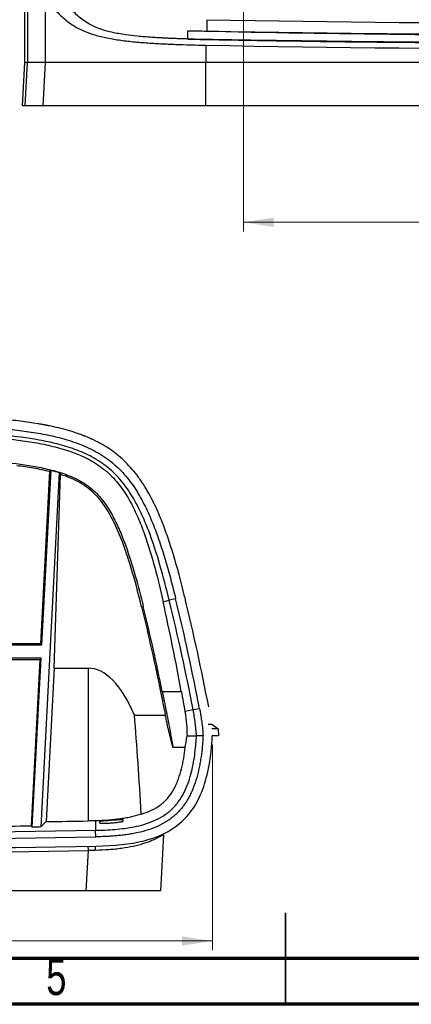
# Model space of a CAD drawing. Header units: inches. Extents: x 0.6 to 16.3, y 0.2 to 11.5.
# Tile 8 of 24: x 7.3 to 9, y 0.2 to 4.4. Entities that reach past the tile are written whole.
import ezdxf

# ---------------------------------------------------------------- set-up
doc = ezdxf.new("R2010")
doc.units = ezdxf.units.IN
doc.header["$MEASUREMENT"] = 0
doc.styles.add('SLDTEXTSTYLE0', font='TXT', dxfattribs={"width": 0.75})
doc.dimstyles.new('SLDDIMSTYLE0', dxfattribs={"dimtxt": 0.137795, "dimasz": 0.13, "dimexe": 0, "dimexo": 0.0625, "dimgap": 0.034449, "dimtad": 1, "dimlfac": 1.5, "dimrnd": 1e-09, "dimzin": 12, "dimdsep": 46, "dimtxsty": 'SLDTEXTSTYLE0', "dimsah": 1, "dimcen": 0.09, "dimadec": 0, "dimazin": 3, "dimtfac": 1, "dimtofl": 0, "dimtmove": 0, "dimatfit": 3, "dimfxl": 1, "dimfrac": 2, "dimtolj": 1, "dimtzin": 12, "dimarcsym": 0})
doc.dimstyles.new('SLDDIMSTYLE2', dxfattribs={"dimtxt": 0.137795, "dimasz": 0.13, "dimexe": 0, "dimexo": 0.0625, "dimgap": 0.034449, "dimtad": 1, "dimlfac": 2, "dimrnd": 1e-09, "dimzin": 12, "dimdsep": 46, "dimtxsty": 'SLDTEXTSTYLE0', "dimsah": 1, "dimcen": 0.09, "dimadec": 0, "dimazin": 3, "dimtfac": 1, "dimtofl": 0, "dimtmove": 0, "dimatfit": 3, "dimfxl": 1, "dimfrac": 2, "dimtolj": 1, "dimtzin": 12, "dimarcsym": 0})

# ---------------------------------------------------------------- blocks, each defined once
blk = doc.blocks.new('_D_2')
at = {"color": 7, "linetype": 'Continuous', "lineweight": 18}
for p, q in [((1.5873, 1.3125), (1.5873, 0.4297)), ((8.1499, 1.3125), (8.1499, 0.4297)), ((1.5873, 0.4691), (8.1499, 0.4691))]:
    blk.add_line(p, q, dxfattribs=at)
for points in [[(1.5873, 0.4691), (1.7173, 0.4491), (1.7173, 0.4891)], [(8.1499, 0.4691), (8.0199, 0.4891), (8.0199, 0.4491)]]:
    blk.add_solid(points, dxfattribs=at)
at = {"color": 7, "linetype": 'Continuous', "lineweight": 18, "insert": (4.5136, 0.6467), "char_height": 0.1378, "attachment_point": 1, "rotation": 360, "style": 'SLDTEXTSTYLE0'}
blk.add_mtext('247.65', dxfattribs=at)
blk = doc.blocks.new('_D_8')
at = {"color": 7, "linetype": 'Continuous', "lineweight": 18}
for p, q in [((8.2838, 4.9578), (8.2838, 3.5202)), ((11.2838, 4.9578), (11.2838, 3.5202)), ((8.2838, 3.5596), (11.2838, 3.5596))]:
    blk.add_line(p, q, dxfattribs=at)
for points in [[(8.2838, 3.5596), (8.4138, 3.5396), (8.4138, 3.5796)], [(11.2838, 3.5596), (11.1538, 3.5796), (11.1538, 3.5396)]]:
    blk.add_solid(points, dxfattribs=at)
at = {"color": 7, "linetype": 'Continuous', "lineweight": 18, "insert": (9.5758, 3.7372), "char_height": 0.1378, "attachment_point": 1, "style": 'SLDTEXTSTYLE0'}
blk.add_mtext('152.4', dxfattribs=at)

msp = doc.modelspace()

# ---------------------------------------------------------------- linework, layer by layer
at = {"color": 7, "linetype": 'Continuous', "lineweight": 25}
for p, q in [((7.3428, 4.2472), (7.3428, 4.8007)), ((7.3543, 4.6653), (7.3543, 4.2472)), ((7.4318, 4.2472), (7.4318, 4.5293)), ((8.1255, 4.4308), (8.1255, 4.3819)), ((8.044, 4.3483), (8.044, 4.3834)), ((8.0439, 4.347), (8.044, 4.3476)), ((8.0439, 4.347), (8.044, 4.347)), ((8.044, 4.3476), (8.044, 4.3483)), ((8.044, 4.347), (8.044, 4.3476)), ((8.122, 4.3211), (8.122, 4.2472)), ((7.333, 4.0597), (7.3428, 4.2472)), ((7.3446, 4.0597), (7.3543, 4.2472)), ((7.4318, 4.2472), (7.3543, 4.2472)), ((7.4222, 4.0597), (7.4318, 4.2472)), ((8.1215, 4.0597), (8.122, 4.2472)), ((11.4456, 4.2472), (8.122, 4.2472)), ((7.4222, 4.0597), (7.3446, 4.0597)), ((11.4461, 4.0597), (8.1215, 4.0597)), ((7.4498, 2.4888), (7.411, 1.7475)), ((7.4913, 2.4832), (7.4114, 0.9593)), ((7.4163, 1.7419), (7.4557, 2.4931)), ((7.4498, 2.4888), (7.4557, 2.4931)), ((7.4695, 1.6421), (7.4972, 2.4748)), ((7.9381, 1.9279), (7.9646, 1.9343)), ((7.992, 1.941), (7.9646, 1.9343)), ((7.2243, 1.7419), (7.4163, 1.7419)), ((7.411, 1.7475), (7.2296, 1.7475)), ((7.4163, 1.7419), (7.411, 1.7475)), ((7.4134, 1.6857), (7.2243, 1.6857)), ((7.2296, 1.6802), (7.4075, 1.6802)), ((7.4075, 1.6802), (7.3699, 0.9642)), ((7.3753, 0.9587), (7.4134, 1.6857)), ((7.4075, 1.6802), (7.4134, 1.6857)), ((7.4695, 1.6421), (7.4355, 0.9825)), ((7.4695, 1.6421), (7.6154, 1.6421)), ((7.6154, 1.6421), (7.6154, 0.9853)), ((7.9345, 1.5415), (7.9272, 1.5399)), ((7.9345, 1.5415), (8.0165, 1.5415)), ((7.8147, 1.4402), (7.9474, 1.4402)), ((8.0674, 1.4626), (8.0315, 1.4556)), ((8.095, 1.4679), (8.0674, 1.4626)), ((8.1474, 1.4019), (8.1752, 1.3819)), ((8.1752, 1.3819), (8.1767, 1.3519)), ((8.0328, 1.3005), (7.9806, 1.3005)), ((7.6643, 0.9825), (7.664, 0.9772)), ((7.7663, 0.9847), (7.766, 0.99)), ((7.3699, 0.9642), (7.3753, 0.9587)), ((7.648, 0.917), (7.6475, 0.9451)), ((7.9396, 0.9263), (7.927, 0.6852)), ((7.6074, 0.6852), (7.6165, 0.858)), ((7.6074, 0.6852), (2.1566, 0.6852)), ((7.927, 0.6852), (7.6074, 0.6852))]:
    msp.add_line(p, q, dxfattribs=at)
at = {"color": 8, "linetype": 'Continuous', "lineweight": 25}
msp.add_line((7.6165, 0.858), (7.6162, 0.8765), dxfattribs=at)
at = {"color": 7, "linetype": 'Continuous', "lineweight": 35}
for p, q in [((8.4646, 0.1969), (8.4646, 0.5906)), ((8.4646, 0.3937), (8.4646, 0.1969))]:
    msp.add_line(p, q, dxfattribs=at)
at = {"color": 7, "linetype": 'Continuous', "lineweight": 70}
for p, q in [((16.1417, 0.3937), (0.7874, 0.3937)), ((16.3386, 0.1969), (0.5906, 0.1969))]:
    msp.add_line(p, q, dxfattribs=at)
at = {"color": 7, "linetype": 'Continuous', "lineweight": 25, "flags": 128}
for points in [[(7.8457, 1.9053), (7.8478, 1.9059), (7.8529, 1.9072)], [(8.041, 1.3517), (8.0525, 1.3517), (8.07, 1.3517), (8.0816, 1.3517), (8.0816, 1.3517)], [(8.1098, 1.3518), (8.0957, 1.3517), (8.0816, 1.3517)], [(7.4114, 0.9593), (7.4235, 0.9709), (7.4355, 0.9825)], [(7.6469, 0.9859), (7.6471, 0.9719), (7.6475, 0.9451)], [(7.4114, 0.9593), (7.4069, 0.9592), (7.4024, 0.9591), (7.3979, 0.9591), (7.3933, 0.959), (7.3888, 0.9589), (7.3843, 0.9589), (7.3798, 0.9588), (7.3753, 0.9587)]]:
    msp.add_lwpolyline(points, dxfattribs=at)
at = {"color": 7, "linetype": 'Continuous', "lineweight": 25}
for centre, radius, start, end in [((-1.9655, -0.476), 10.2866, 10.93595, 13.6436), ((-1.9655, -0.476), 10.1035, 11.51875, 13.6436), ((-1.9655, -0.476), 10.2185, 10.93595, 13.6436), ((-1.9655, -0.476), 10.2466, 10.93595, 13.6436), ((4.882, 167.5505), 166.6283, 269.049024, 270.950976), ((4.882, 167.5505), 166.6048, 270.793223, 270.855636), ((4.882, 167.5505), 166.6565, 269.049024, 270.950976), ((4.882, 167.5505), 166.6964, 269.049024, 270.950976), ((4.882, 167.5522), 166.7167, 269.060196, 270.939804)]:
    msp.add_arc(centre, radius, start, end, dxfattribs=at)
at = {"color": 8, "linetype": 'Continuous', "lineweight": 25}
msp.add_arc((7.93, 0.863), 0.2841, 177.1741, 180.8648, dxfattribs=at)
at = {"color": 7, "linetype": 'Continuous', "lineweight": 25}
for centre, major_axis, ratio, start_param, end_param in [((9.7838, 16.1484), (32.2367, 0), 0.36397, 4.660924, 4.763854), ((9.7838, 16.0633), (32.3042, 0), 0.36397, 4.660924, 4.763854), ((-1.9655, -0.2824), (0, 10.149), 0.999818, 4.893088, 4.931935), ((7.6154, 0.7962), (0, 0.8459), 0.363551, 5.577777, 6.283185), ((7.6154, -0.7679), (0, 3.207), 0.08573, 5.301908, 5.471868), ((4.882, 167.703), (0, 166.7401), 1, 3.156907, 3.157986)]:
    msp.add_ellipse(centre, major_axis=major_axis, ratio=ratio, start_param=start_param, end_param=end_param, dxfattribs=at)
for points, knots in [([(8.044, 4.3476), (8.0373, 4.3478), (8.024, 4.3482), (8.0046, 4.3489), (7.9861, 4.3496), (7.9683, 4.3503), (7.9513, 4.3511), (7.935, 4.3519), (7.9194, 4.3528), (7.9044, 4.3537), (7.8735, 4.3557), (7.8303, 4.3592), (7.7719, 4.3661), (7.7205, 4.375), (7.6741, 4.3876), (7.637, 4.4025), (7.6068, 4.4195), (7.5816, 4.4379), (7.5607, 4.4565), (7.5421, 4.4761), (7.5291, 4.4916), (7.5197, 4.5036), (7.5138, 4.5116), (7.508, 4.5196), (7.5025, 4.5274), (7.4991, 4.5326), (7.4974, 4.5351)], [0, 0, 0, 0, 0.023554, 0.046082, 0.067648, 0.088309, 0.108118, 0.127125, 0.145377, 0.162917, 0.179786, 0.254607, 0.316729, 0.393175, 0.45337, 0.520925, 0.58995, 0.654839, 0.726752, 0.792059, 0.863326, 0.890232, 0.917968, 0.946529, 0.973968, 1, 1, 1, 1]), ([(7.4318, 4.5293), (7.4414, 4.5149), (7.4517, 4.5006), (7.4746, 4.4721), (7.4872, 4.458), (7.5094, 4.4373), (7.5173, 4.4304), (7.5347, 4.417), (7.5442, 4.4104), (7.5762, 4.391), (7.6014, 4.3791), (7.6408, 4.3663), (7.649, 4.3639), (7.6661, 4.3593), (7.6749, 4.3572), (7.6931, 4.3531), (7.7025, 4.3512), (7.7215, 4.3477), (7.7312, 4.3461), (7.7607, 4.3416), (7.781, 4.3391), (7.812, 4.3359), (7.8225, 4.3349), (7.8434, 4.333), (7.854, 4.3322), (7.8856, 4.3299), (7.9069, 4.3286), (7.9497, 4.3263), (7.9711, 4.3254), (8.0357, 4.323), (8.0788, 4.3219), (8.122, 4.3211)], [0, 0, 0, 0, 0.125, 0.125, 0.25, 0.25, 0.3125, 0.3125, 0.375, 0.375, 0.5, 0.5, 0.53125, 0.53125, 0.5625, 0.5625, 0.59375, 0.59375, 0.625, 0.625, 0.6875, 0.6875, 0.71875, 0.71875, 0.75, 0.75, 0.8125, 0.8125, 0.875, 0.875, 1, 1, 1, 1]), ([(8.0439, 4.347), (8.1163, 4.3456), (8.1888, 4.3443), (8.3336, 4.3418), (8.4061, 4.3406), (8.6235, 4.3374), (8.7685, 4.3356), (9.2035, 4.3313), (9.4937, 4.3299), (9.7838, 4.3299)], [0, 0, 0, 0, 0.125, 0.125, 0.25, 0.25, 0.5, 0.5, 1, 1, 1, 1]), ([(9.7838, 4.3308), (9.4938, 4.3308), (9.2039, 4.3321), (8.7689, 4.3362), (8.6239, 4.3379), (8.4065, 4.3409), (8.334, 4.342), (8.189, 4.3444), (8.1165, 4.3457), (8.044, 4.347)], [0, 0, 0, 0, 0.5, 0.5, 0.75, 0.75, 0.875, 0.875, 1, 1, 1, 1]), ([(8.122, 4.2472), (8.0716, 4.2472), (8.0256, 4.2472), (7.9631, 4.2472), (7.9434, 4.2472), (7.9154, 4.2472), (7.9064, 4.2472), (7.8932, 4.2472), (7.8889, 4.2472), (7.8825, 4.2472), (7.8804, 4.2472), (7.8773, 4.2472), (7.8763, 4.2472), (7.8747, 4.2472), (7.8742, 4.2472), (7.8734, 4.2472), (7.8732, 4.2472), (7.8726, 4.2472), (7.8724, 4.2472), (7.8718, 4.2472), (7.8714, 4.2472), (7.8707, 4.2472), (7.8703, 4.2472), (7.8693, 4.2472), (7.8685, 4.2472), (7.8664, 4.2472), (7.865, 4.2472), (7.8607, 4.2472), (7.8579, 4.2472), (7.8495, 4.2472), (7.844, 4.2472), (7.8277, 4.2472), (7.8173, 4.2472), (7.797, 4.2472), (7.7872, 4.2472), (7.7731, 4.2472), (7.7685, 4.2472), (7.7617, 4.2472), (7.7595, 4.2472), (7.7562, 4.2472), (7.7551, 4.2472), (7.7534, 4.2472), (7.7529, 4.2472), (7.7518, 4.2472), (7.7513, 4.2472), (7.7501, 4.2472), (7.7494, 4.2472), (7.7481, 4.2472), (7.7474, 4.2472), (7.7455, 4.2472), (7.7442, 4.2472), (7.7403, 4.2472), (7.7378, 4.2472), (7.7302, 4.2472), (7.7253, 4.2472), (7.7106, 4.2472), (7.7012, 4.2472), (7.6741, 4.2472), (7.6573, 4.2472), (7.6267, 4.2472), (7.6122, 4.2472), (7.5917, 4.2472), (7.5851, 4.2472), (7.5755, 4.2472), (7.5724, 4.2472), (7.5677, 4.2472), (7.5662, 4.2472), (7.5639, 4.2472), (7.5631, 4.2472), (7.562, 4.2472), (7.5616, 4.2472), (7.5609, 4.2472), (7.5605, 4.2472), (7.5598, 4.2472), (7.5595, 4.2472), (7.5589, 4.2472), (7.5586, 4.2472), (7.5577, 4.2472), (7.5571, 4.2472), (7.5552, 4.2472), (7.554, 4.2472), (7.5504, 4.2472), (7.5479, 4.2472), (7.5408, 4.2472), (7.536, 4.2472), (7.5268, 4.2472), (7.5222, 4.2472), (7.5155, 4.2472), (7.5133, 4.2472), (7.51, 4.2472), (7.5089, 4.2472), (7.5072, 4.2472), (7.5067, 4.2472), (7.5059, 4.2472), (7.5056, 4.2472), (7.5052, 4.2472), (7.5051, 4.2472), (7.5048, 4.2472), (7.5046, 4.2472), (7.5044, 4.2472), (7.5043, 4.2472), (7.5041, 4.2472), (7.504, 4.2472), (7.5038, 4.2472), (7.5036, 4.2472), (7.503, 4.2472), (7.5026, 4.2472), (7.5014, 4.2472), (7.5007, 4.2472), (7.4984, 4.2472), (7.4968, 4.2472), (7.4922, 4.2472), (7.4891, 4.2472), (7.48, 4.2472), (7.4739, 4.2472), (7.4557, 4.2472), (7.4437, 4.2472), (7.4318, 4.2472)], [0, 0, 0, 0, 0.125, 0.125, 0.1875, 0.1875, 0.21875, 0.21875, 0.234375, 0.234375, 0.242188, 0.242188, 0.246094, 0.246094, 0.248047, 0.248047, 0.249023, 0.249023, 0.25, 0.25, 0.250977, 0.250977, 0.251953, 0.251953, 0.253906, 0.253906, 0.257812, 0.257812, 0.265625, 0.265625, 0.28125, 0.28125, 0.3125, 0.3125, 0.34375, 0.34375, 0.359375, 0.359375, 0.367188, 0.367188, 0.371094, 0.371094, 0.373047, 0.373047, 0.375, 0.375, 0.376953, 0.376953, 0.378906, 0.378906, 0.382812, 0.382812, 0.390625, 0.390625, 0.40625, 0.40625, 0.4375, 0.4375, 0.5, 0.5, 0.5625, 0.5625, 0.59375, 0.59375, 0.609375, 0.609375, 0.617188, 0.617188, 0.621094, 0.621094, 0.623047, 0.623047, 0.625, 0.625, 0.626953, 0.626953, 0.628906, 0.628906, 0.632812, 0.632812, 0.640625, 0.640625, 0.65625, 0.65625, 0.6875, 0.6875, 0.71875, 0.71875, 0.734375, 0.734375, 0.742188, 0.742188, 0.746094, 0.746094, 0.748047, 0.748047, 0.749023, 0.749023, 0.75, 0.75, 0.750977, 0.750977, 0.751953, 0.751953, 0.753906, 0.753906, 0.757812, 0.757812, 0.765625, 0.765625, 0.78125, 0.78125, 0.8125, 0.8125, 0.875, 0.875, 1, 1, 1, 1]), ([(7.3446, 4.0597), (7.3384, 4.0597), (7.3345, 4.0597), (7.333, 4.0597), (7.333, 4.0597), (7.333, 4.0597), (7.333, 4.0597)], [0.4986548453, 0.4986548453, 0.4986548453, 0.4986548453, 0.4989833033, 0.4989833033, 0.4989833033, 0.4989852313, 0.4989852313, 0.4989852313, 0.4989852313]), ([(8.1215, 4.0597), (8.071, 4.0597), (8.0247, 4.0597), (7.9619, 4.0597), (7.9421, 4.0597), (7.9139, 4.0597), (7.9048, 4.0597), (7.8916, 4.0597), (7.8872, 4.0597), (7.8808, 4.0597), (7.8786, 4.0597), (7.8755, 4.0597), (7.8744, 4.0597), (7.8729, 4.0597), (7.8723, 4.0597), (7.8716, 4.0597), (7.8713, 4.0597), (7.8708, 4.0597), (7.8706, 4.0597), (7.8699, 4.0597), (7.8695, 4.0597), (7.8688, 4.0597), (7.8684, 4.0597), (7.8674, 4.0597), (7.8666, 4.0597), (7.8645, 4.0597), (7.863, 4.0597), (7.8587, 4.0597), (7.8559, 4.0597), (7.8474, 4.0597), (7.8418, 4.0597), (7.8254, 4.0597), (7.8148, 4.0597), (7.7942, 4.0597), (7.7843, 4.0597), (7.77, 4.0597), (7.7653, 4.0597), (7.7584, 4.0597), (7.7561, 4.0597), (7.7527, 4.0597), (7.7516, 4.0597), (7.7499, 4.0597), (7.7493, 4.0597), (7.7482, 4.0597), (7.7477, 4.0597), (7.7465, 4.0597), (7.7458, 4.0597), (7.7444, 4.0597), (7.7438, 4.0597), (7.7418, 4.0597), (7.7405, 4.0597), (7.7365, 4.0597), (7.7339, 4.0597), (7.7262, 4.0597), (7.7211, 4.0597), (7.7062, 4.0597), (7.6965, 4.0597), (7.6687, 4.0597), (7.6515, 4.0597), (7.62, 4.0597), (7.6051, 4.0597), (7.5841, 4.0597), (7.5773, 4.0597), (7.5675, 4.0597), (7.5643, 4.0597), (7.5595, 4.0597), (7.558, 4.0597), (7.5557, 4.0597), (7.5549, 4.0597), (7.5537, 4.0597), (7.5533, 4.0597), (7.5526, 4.0597), (7.5522, 4.0597), (7.5515, 4.0597), (7.5512, 4.0597), (7.5506, 4.0597), (7.5502, 4.0597), (7.5493, 4.0597), (7.5487, 4.0597), (7.5468, 4.0597), (7.5456, 4.0597), (7.5418, 4.0597), (7.5394, 4.0597), (7.5321, 4.0597), (7.5273, 4.0597), (7.5179, 4.0597), (7.5133, 4.0597), (7.5065, 4.0597), (7.5042, 4.0597), (7.5009, 4.0597), (7.4998, 4.0597), (7.4981, 4.0597), (7.4976, 4.0597), (7.4968, 4.0597), (7.4965, 4.0597), (7.4961, 4.0597), (7.4959, 4.0597), (7.4957, 4.0597), (7.4955, 4.0597), (7.4953, 4.0597), (7.4952, 4.0597), (7.495, 4.0597), (7.4949, 4.0597), (7.4946, 4.0597), (7.4944, 4.0597), (7.4938, 4.0597), (7.4934, 4.0597), (7.4923, 4.0597), (7.4915, 4.0597), (7.4892, 4.0597), (7.4876, 4.0597), (7.483, 4.0597), (7.4799, 4.0597), (7.4706, 4.0597), (7.4645, 4.0597), (7.4462, 4.0597), (7.4342, 4.0597), (7.4222, 4.0597)], [0, 0, 0, 0, 0.125, 0.125, 0.1875, 0.1875, 0.21875, 0.21875, 0.234375, 0.234375, 0.242188, 0.242188, 0.246094, 0.246094, 0.248047, 0.248047, 0.249023, 0.249023, 0.25, 0.25, 0.250977, 0.250977, 0.251953, 0.251953, 0.253906, 0.253906, 0.257812, 0.257812, 0.265625, 0.265625, 0.28125, 0.28125, 0.3125, 0.3125, 0.34375, 0.34375, 0.359375, 0.359375, 0.367188, 0.367188, 0.371094, 0.371094, 0.373047, 0.373047, 0.375, 0.375, 0.376953, 0.376953, 0.378906, 0.378906, 0.382812, 0.382812, 0.390625, 0.390625, 0.40625, 0.40625, 0.4375, 0.4375, 0.5, 0.5, 0.5625, 0.5625, 0.59375, 0.59375, 0.609375, 0.609375, 0.617188, 0.617188, 0.621094, 0.621094, 0.623047, 0.623047, 0.625, 0.625, 0.626953, 0.626953, 0.628906, 0.628906, 0.632812, 0.632812, 0.640625, 0.640625, 0.65625, 0.65625, 0.6875, 0.6875, 0.71875, 0.71875, 0.734375, 0.734375, 0.742188, 0.742188, 0.746094, 0.746094, 0.748047, 0.748047, 0.749023, 0.749023, 0.75, 0.75, 0.750977, 0.750977, 0.751953, 0.751953, 0.753906, 0.753906, 0.757812, 0.757812, 0.765625, 0.765625, 0.78125, 0.78125, 0.8125, 0.8125, 0.875, 0.875, 1, 1, 1, 1]), ([(8.0308, 1.9504), (8.0149, 2.016), (7.9988, 2.0757), (7.9744, 2.1563), (7.9662, 2.1817), (7.9539, 2.2176), (7.9498, 2.2292), (7.9436, 2.246), (7.9415, 2.2515), (7.9384, 2.2596), (7.9373, 2.2623), (7.9358, 2.2663), (7.9353, 2.2677), (7.9345, 2.2696), (7.9342, 2.2703), (7.9338, 2.2713), (7.9337, 2.2716), (7.9334, 2.2723), (7.9333, 2.2725), (7.933, 2.2733), (7.9328, 2.2738), (7.9324, 2.2748), (7.9323, 2.2752), (7.9317, 2.2766), (7.9313, 2.2775), (7.9302, 2.2802), (7.9295, 2.2821), (7.9273, 2.2875), (7.9258, 2.2911), (7.9214, 2.3017), (7.9183, 2.3087), (7.9092, 2.3293), (7.9031, 2.3425), (7.8905, 2.368), (7.8841, 2.3803), (7.8743, 2.3979), (7.871, 2.4036), (7.866, 2.4121), (7.8644, 2.4149), (7.8619, 2.419), (7.861, 2.4204), (7.8598, 2.4224), (7.8593, 2.4231), (7.8585, 2.4244), (7.8581, 2.425), (7.8572, 2.4265), (7.8566, 2.4274), (7.8556, 2.429), (7.8551, 2.4298), (7.8536, 2.4322), (7.8525, 2.4338), (7.8494, 2.4386), (7.8473, 2.4417), (7.841, 2.451), (7.8368, 2.4571), (7.8237, 2.4749), (7.8147, 2.4863), (7.7867, 2.5188), (7.7669, 2.5383), (7.7248, 2.5732), (7.7018, 2.5891), (7.6646, 2.6105), (7.6517, 2.6173), (7.6317, 2.6268), (7.6249, 2.6299), (7.6146, 2.6344), (7.6111, 2.6358), (7.6058, 2.638), (7.6041, 2.6387), (7.6014, 2.6398), (7.6005, 2.6401), (7.5988, 2.6408), (7.5978, 2.6412), (7.5962, 2.6418), (7.5955, 2.6421), (7.594, 2.6427), (7.5933, 2.643), (7.591, 2.6438), (7.5895, 2.6444), (7.585, 2.6461), (7.582, 2.6472), (7.5728, 2.6505), (7.5666, 2.6527), (7.5475, 2.659), (7.5343, 2.663), (7.507, 2.6706), (7.4929, 2.6742), (7.471, 2.6793), (7.4636, 2.6809), (7.4523, 2.6833), (7.4485, 2.6841), (7.4428, 2.6853), (7.4409, 2.6856), (7.438, 2.6862), (7.4371, 2.6864), (7.4356, 2.6867), (7.4351, 2.6868), (7.4342, 2.687), (7.4336, 2.6871), (7.4328, 2.6872), (7.4325, 2.6873), (7.4318, 2.6874), (7.4315, 2.6875), (7.4304, 2.6877), (7.4297, 2.6878), (7.4276, 2.6882), (7.4262, 2.6885), (7.422, 2.6893), (7.4192, 2.6898), (7.4106, 2.6913), (7.4048, 2.6924), (7.3871, 2.6953), (7.375, 2.6972), (7.3375, 2.7027), (7.3111, 2.706), (7.2274, 2.715), (7.1658, 2.7197), (7.0984, 2.7232)], [0, 0, 0, 0, 0.125, 0.125, 0.1875, 0.1875, 0.21875, 0.21875, 0.234375, 0.234375, 0.242188, 0.242188, 0.246094, 0.246094, 0.248047, 0.248047, 0.249023, 0.249023, 0.25, 0.25, 0.250977, 0.250977, 0.251953, 0.251953, 0.253906, 0.253906, 0.257812, 0.257812, 0.265625, 0.265625, 0.28125, 0.28125, 0.3125, 0.3125, 0.34375, 0.34375, 0.359375, 0.359375, 0.367188, 0.367188, 0.371094, 0.371094, 0.373047, 0.373047, 0.375, 0.375, 0.376953, 0.376953, 0.378906, 0.378906, 0.382812, 0.382812, 0.390625, 0.390625, 0.40625, 0.40625, 0.4375, 0.4375, 0.5, 0.5, 0.5625, 0.5625, 0.59375, 0.59375, 0.609375, 0.609375, 0.617188, 0.617188, 0.621094, 0.621094, 0.623047, 0.623047, 0.625, 0.625, 0.626953, 0.626953, 0.628906, 0.628906, 0.632812, 0.632812, 0.640625, 0.640625, 0.65625, 0.65625, 0.6875, 0.6875, 0.71875, 0.71875, 0.734375, 0.734375, 0.742188, 0.742188, 0.746094, 0.746094, 0.748047, 0.748047, 0.749023, 0.749023, 0.75, 0.75, 0.750977, 0.750977, 0.751953, 0.751953, 0.753906, 0.753906, 0.757812, 0.757812, 0.765625, 0.765625, 0.78125, 0.78125, 0.8125, 0.8125, 0.875, 0.875, 1, 1, 1, 1]), ([(7.0964, 2.6833), (7.1057, 2.6828), (7.1242, 2.6818), (7.1514, 2.6801), (7.183, 2.678), (7.2188, 2.6752), (7.2594, 2.6714), (7.2997, 2.6671), (7.3536, 2.6603), (7.4073, 2.6518), (7.4607, 2.6409), (7.5004, 2.6312), (7.5398, 2.6197), (7.5784, 2.6063), (7.616, 2.5905), (7.6525, 2.572), (7.6874, 2.5505), (7.7311, 2.5177), (7.77, 2.4789), (7.8034, 2.4358), (7.8261, 2.4016), (7.8466, 2.3662), (7.8651, 2.3298), (7.8821, 2.2925), (7.9029, 2.2419), (7.9214, 2.1905), (7.9381, 2.1385), (7.9499, 2.0996), (7.9612, 2.0602), (7.9718, 2.0211), (7.9821, 1.9811), (7.9886, 1.9546), (7.992, 1.941)], [0, 0, 0, 0, 0.02155, 0.042356, 0.062419, 0.094193, 0.124753, 0.155895, 0.187029, 0.249324, 0.28054, 0.311861, 0.343208, 0.374399, 0.405515, 0.436694, 0.468135, 0.499465, 0.561727, 0.593171, 0.624508, 0.655725, 0.686935, 0.718208, 0.749573, 0.812221, 0.843506, 0.874787, 0.905462, 0.937367, 0.967831, 1, 1, 1, 1]), ([(7.0942, 2.6415), (7.148, 2.6387), (7.2016, 2.635), (7.3085, 2.6241), (7.3617, 2.6171), (7.441, 2.6017), (7.4671, 2.5957), (7.5186, 2.5814), (7.544, 2.5732), (7.5811, 2.5582), (7.5934, 2.5527), (7.6173, 2.5409), (7.6289, 2.5346), (7.6627, 2.5141), (7.6837, 2.4985), (7.7127, 2.4719), (7.7219, 2.4625), (7.7393, 2.4431), (7.7475, 2.4331), (7.7629, 2.4125), (7.7702, 2.4019), (7.784, 2.3802), (7.7906, 2.369), (7.8092, 2.3352), (7.8202, 2.3123), (7.8403, 2.2658), (7.8494, 2.2423), (7.8748, 2.1712), (7.8892, 2.123), (7.9154, 2.026), (7.9272, 1.9771), (7.9381, 1.9279)], [0, 0, 0, 0, 0.125, 0.125, 0.25, 0.25, 0.3125, 0.3125, 0.375, 0.375, 0.40625, 0.40625, 0.4375, 0.4375, 0.5, 0.5, 0.53125, 0.53125, 0.5625, 0.5625, 0.59375, 0.59375, 0.625, 0.625, 0.6875, 0.6875, 0.75, 0.75, 0.875, 0.875, 1, 1, 1, 1]), ([(7.9646, 1.9343), (7.9523, 1.985), (7.9392, 2.0355), (7.9099, 2.1359), (7.8938, 2.1858), (7.8653, 2.2598), (7.855, 2.2843), (7.8325, 2.3325), (7.8202, 2.3561), (7.7994, 2.3907), (7.792, 2.4021), (7.7764, 2.4245), (7.7681, 2.4355), (7.742, 2.4671), (7.7227, 2.4866), (7.6908, 2.5128), (7.6796, 2.5211), (7.6566, 2.5365), (7.6448, 2.5436), (7.6088, 2.5631), (7.5839, 2.574), (7.5459, 2.5879), (7.533, 2.5921), (7.5074, 2.5999), (7.4946, 2.6034), (7.4561, 2.6131), (7.4304, 2.6185), (7.3532, 2.6325), (7.3016, 2.639), (7.2242, 2.6465), (7.1854, 2.6497), (7.1467, 2.6522), (7.1208, 2.6538), (7.1078, 2.6545), (7.0949, 2.6552)], [0, 0, 0, 0, 0.125, 0.125, 0.25, 0.25, 0.3125, 0.3125, 0.375, 0.375, 0.40625, 0.40625, 0.4375, 0.4375, 0.5, 0.5, 0.53125, 0.53125, 0.5625, 0.5625, 0.625, 0.625, 0.65625, 0.65625, 0.6875, 0.6875, 0.75, 0.75, 0.875, 0.875, 0.9375, 0.96875, 0.96875, 1, 1, 1, 1]), ([(7.089, 2.5403), (7.1373, 2.5378), (7.1856, 2.5346), (7.2818, 2.5255), (7.3298, 2.5196), (7.4013, 2.5071), (7.4249, 2.5022), (7.4716, 2.4907), (7.4947, 2.484), (7.5287, 2.4718), (7.5399, 2.4673), (7.5618, 2.4575), (7.5724, 2.4522), (7.5931, 2.4406), (7.6031, 2.4343), (7.6223, 2.4205), (7.6316, 2.413), (7.6577, 2.389), (7.6728, 2.3714), (7.6931, 2.3432), (7.6995, 2.3335), (7.7116, 2.3137), (7.7173, 2.3036), (7.7335, 2.2733), (7.7432, 2.2526), (7.7611, 2.2109), (7.7693, 2.1897), (7.7924, 2.1258), (7.8059, 2.0825), (7.8308, 1.9953), (7.8422, 1.9513), (7.8529, 1.9072)], [0, 0, 0, 0, 0.125, 0.125, 0.25, 0.25, 0.3125, 0.3125, 0.375, 0.375, 0.40625, 0.40625, 0.4375, 0.4375, 0.46875, 0.46875, 0.5, 0.5, 0.5625, 0.5625, 0.59375, 0.59375, 0.625, 0.625, 0.6875, 0.6875, 0.75, 0.75, 0.875, 0.875, 1, 1, 1, 1]), ([(7.3088, 2.514), (7.3325, 2.511), (7.3561, 2.5075), (7.4031, 2.4993), (7.4265, 2.4945), (7.4498, 2.4888)], [0, 0, 0, 0, 0.5, 0.5, 1, 1, 1, 1]), ([(7.8457, 1.9053), (7.8321, 1.9614), (7.8174, 2.0171), (7.7924, 2.1), (7.7836, 2.1275), (7.7643, 2.1821), (7.7539, 2.2091), (7.7307, 2.2621), (7.7179, 2.2881), (7.6956, 2.3258), (7.6876, 2.3381), (7.6703, 2.3619), (7.661, 2.3732), (7.6408, 2.3946), (7.6299, 2.4046), (7.6122, 2.4185), (7.606, 2.4229), (7.5935, 2.4313), (7.5871, 2.4352), (7.5675, 2.4464), (7.5539, 2.453), (7.5261, 2.4648), (7.5117, 2.47), (7.4972, 2.4748)], [0, 0, 0, 0, 0.25, 0.25, 0.375, 0.375, 0.5, 0.5, 0.625, 0.625, 0.6875, 0.6875, 0.75, 0.75, 0.8125, 0.8125, 0.84375, 0.84375, 0.875, 0.875, 0.9375, 0.9375, 1, 1, 1, 1]), ([(7.9345, 1.5415), (7.9355, 1.5368), (7.9374, 1.5273), (7.9402, 1.5134), (7.9434, 1.4973), (7.947, 1.479), (7.9517, 1.4554), (7.9568, 1.429), (7.9625, 1.399), (7.968, 1.3696), (7.9721, 1.3475), (7.9748, 1.3328), (7.9764, 1.3236), (7.9779, 1.3152), (7.9793, 1.3074), (7.9802, 1.3028), (7.9806, 1.3005)], [0, 0, 0, 0, 0.048382, 0.096094, 0.143152, 0.214453, 0.286172, 0.393262, 0.500561, 0.626114, 0.750443, 0.800026, 0.849584, 0.899389, 0.949519, 1, 1, 1, 1]), ([(7.9806, 1.3005), (7.9772, 1.312), (7.9742, 1.3236), (7.9685, 1.3468), (7.9658, 1.3585), (7.9577, 1.3935), (7.9526, 1.4168), (7.9474, 1.4402)], [0, 0, 0, 0, 0.25, 0.25, 0.5, 0.5, 1, 1, 1, 1]), ([(8.0315, 1.4556), (8.0347, 1.4365), (8.0371, 1.418), (8.0402, 1.3829), (8.041, 1.3664), (8.041, 1.3517)], [0, 0, 0, 0, 0.5, 0.5, 1, 1, 1, 1]), ([(8.0816, 1.3517), (8.0814, 1.3563), (8.0811, 1.3611), (8.0804, 1.3704), (8.0792, 1.3844), (8.0776, 1.3983), (8.0739, 1.426), (8.0709, 1.4443), (8.0674, 1.4626)], [0, 0, 0, 0, 0.125, 0.125, 0.25, 0.5, 0.5, 1, 1, 1, 1]), ([(8.095, 1.4679), (8.0959, 1.463), (8.0978, 1.4535), (8.101, 1.4342), (8.1046, 1.4101), (8.1073, 1.3858), (8.1087, 1.3688), (8.1093, 1.3603), (8.1096, 1.3554), (8.1098, 1.353), (8.1098, 1.3518)], [0, 0, 0, 0, 0.126267, 0.250037, 0.499995, 0.749956, 0.874976, 0.937485, 0.968742, 1, 1, 1, 1]), ([(8.1325, 1.4019), (8.1331, 1.4019), (8.1343, 1.4019), (8.1359, 1.4019), (8.1377, 1.4019), (8.1395, 1.4019), (8.1418, 1.4019), (8.144, 1.4019), (8.1457, 1.4019), (8.1467, 1.4019), (8.1473, 1.4019), (8.1474, 1.4019), (8.1474, 1.4019), (8.1474, 1.4019), (8.1474, 1.4019)], [0, 0, 0, 0, 0.0410495, 0.0827258, 0.1250304, 0.1866941, 0.2500079, 0.3749694, 0.4999394, 0.6249295, 0.7499426, 0.8749706, 0.9374861, 1, 1, 1, 1]), ([(8.1752, 1.3819), (8.1748, 1.3819), (8.1742, 1.3819), (8.1634, 1.3819), (8.1514, 1.3819), (8.1477, 1.3819)], [0, 0, 0, 0, 0.579855, 0.870946, 1, 1, 1, 1]), ([(7.6475, 0.9451), (7.6751, 0.9456), (7.7028, 0.9467), (7.7581, 0.9514), (7.7859, 0.9548), (7.8415, 0.9659), (7.8697, 0.9737), (7.9103, 0.9909), (7.9236, 0.9976), (7.9494, 1.0137), (7.9616, 1.0229), (7.9839, 1.0434), (7.9941, 1.0548), (8.0122, 1.0792), (8.02, 1.0919), (8.0336, 1.118), (8.0394, 1.1314), (8.0496, 1.1587), (8.0539, 1.1725), (8.065, 1.2137), (8.0701, 1.2412), (8.0758, 1.2826), (8.0774, 1.2964), (8.0793, 1.3171), (8.0798, 1.3241), (8.0808, 1.3379), (8.0813, 1.3449), (8.0816, 1.3517)], [0, 0, 0, 0, 0.125, 0.125, 0.25, 0.25, 0.375, 0.375, 0.4375, 0.4375, 0.5, 0.5, 0.5625, 0.5625, 0.625, 0.625, 0.6875, 0.6875, 0.75, 0.75, 0.875, 0.875, 0.9375, 0.9375, 0.96875, 0.96875, 1, 1, 1, 1]), ([(8.1098, 1.3518), (8.1097, 1.3499), (8.1095, 1.346), (8.109, 1.3384), (8.1082, 1.3251), (8.106, 1.2984), (8.1025, 1.2681), (8.0977, 1.2379), (8.0921, 1.208), (8.0832, 1.171), (8.0712, 1.1348), (8.0592, 1.1067), (8.0455, 1.0793), (8.029, 1.0534), (8.0095, 1.0299), (7.9934, 1.0135), (7.976, 0.9986), (7.9511, 0.9808), (7.9175, 0.9624), (7.8745, 0.9461), (7.8365, 0.9361), (7.8065, 0.9303), (7.7839, 0.9266), (7.7622, 0.9238), (7.7396, 0.9215), (7.7168, 0.9197), (7.6941, 0.9184), (7.6711, 0.9175), (7.6558, 0.9171), (7.648, 0.917)], [0, 0, 0, 0, 0.007817, 0.015634, 0.031266, 0.062531, 0.125114, 0.156369, 0.187537, 0.24971, 0.311988, 0.34338, 0.374753, 0.437156, 0.468585, 0.499958, 0.531109, 0.562273, 0.625005, 0.687358, 0.749926, 0.785752, 0.812551, 0.843775, 0.874984, 0.905632, 0.937436, 0.967941, 1, 1, 1, 1]), ([(7.6487, 0.877), (7.727, 0.8783), (7.7962, 0.8849), (7.9168, 0.9155), (7.9684, 0.9396), (8.0317, 0.9937), (8.0504, 1.0147), (8.083, 1.0631), (8.0969, 1.0905), (8.1314, 1.1831), (8.145, 1.2587), (8.1498, 1.3512), (8.1498, 1.3514), (8.1498, 1.3516), (8.1499, 1.3519)], [0, 0, 0, 0, 0.25, 0.25, 0.5, 0.5, 0.625, 0.625, 0.75, 0.75, 1, 1, 1, 1.000618, 1.000618, 1.000618, 1.000618]), ([(8.1767, 1.3519), (8.1768, 1.3519), (8.1768, 1.3519), (8.1741, 1.3519), (8.1667, 1.3519), (8.1533, 1.3519), (8.1498, 1.3519)], [0, 0, 0, 0, 0.175567, 0.526722, 0.878342, 1, 1, 1, 1]), ([(7.8439, 1.015), (7.8587, 1.0194), (7.8732, 1.0246), (7.9013, 1.0376), (7.9146, 1.0453), (7.933, 1.059), (7.9389, 1.0639), (7.9501, 1.0746), (7.9553, 1.0802), (7.97, 1.0979), (7.9784, 1.1107), (7.9893, 1.1311), (7.9926, 1.1381), (7.9987, 1.1521), (8.0015, 1.1592), (8.0093, 1.1807), (8.0136, 1.1953), (8.0209, 1.2249), (8.024, 1.24), (8.0291, 1.2702), (8.0311, 1.2853), (8.0328, 1.3005)], [0, 0, 0, 0, 0.125, 0.125, 0.25, 0.25, 0.3125, 0.3125, 0.375, 0.375, 0.5, 0.5, 0.5625, 0.5625, 0.625, 0.625, 0.75, 0.75, 0.875, 0.875, 1, 1, 1, 1]), ([(7.8439, 1.015), (7.8313, 1.0106), (7.8175, 1.0066), (7.7953, 1.0013), (7.7876, 0.9997), (7.7717, 0.9967), (7.7634, 0.9954), (7.7382, 0.9918), (7.7208, 0.9899), (7.6846, 0.9872), (7.6658, 0.9863), (7.6469, 0.9859)], [0, 0, 0, 0, 0.25, 0.25, 0.375, 0.375, 0.5, 0.5, 0.75, 0.75, 1, 1, 1, 1]), ([(7.664, 0.9772), (7.664, 0.977), (7.6643, 0.9769), (7.6656, 0.9766), (7.6666, 0.9764), (7.6691, 0.9762), (7.6707, 0.9761), (7.6744, 0.9759), (7.6766, 0.9758), (7.6837, 0.9757), (7.6895, 0.9758), (7.7018, 0.9762), (7.7086, 0.9765), (7.7186, 0.9772), (7.722, 0.9775), (7.7286, 0.9781), (7.7318, 0.9784), (7.738, 0.9791), (7.7409, 0.9795), (7.7465, 0.9803), (7.7491, 0.9806), (7.7538, 0.9814), (7.7559, 0.9818), (7.7596, 0.9825), (7.7612, 0.9829), (7.7637, 0.9835), (7.7647, 0.9838), (7.766, 0.9843), (7.7663, 0.9846), (7.7663, 0.9847)], [0, 0, 0, 0, 0.0625, 0.0625, 0.125, 0.125, 0.1875, 0.1875, 0.25, 0.25, 0.375, 0.375, 0.5, 0.5, 0.5625, 0.5625, 0.625, 0.625, 0.6875, 0.6875, 0.75, 0.75, 0.8125, 0.8125, 0.875, 0.875, 0.9375, 0.9375, 1, 1, 1, 1]), ([(7.766, 0.99), (7.766, 0.9902), (7.7657, 0.9903), (7.7644, 0.9905), (7.7634, 0.9905), (7.7608, 0.9905), (7.7593, 0.9905), (7.7556, 0.9903), (7.7534, 0.9902), (7.7464, 0.9898), (7.7407, 0.9894), (7.7285, 0.9885), (7.7218, 0.9881), (7.7118, 0.9874), (7.7085, 0.9871), (7.702, 0.9866), (7.6988, 0.9864), (7.6926, 0.986), (7.6897, 0.9857), (7.6842, 0.9853), (7.6816, 0.9851), (7.6769, 0.9846), (7.6747, 0.9844), (7.6711, 0.984), (7.6695, 0.9838), (7.6669, 0.9834), (7.6659, 0.9832), (7.6646, 0.9828), (7.6643, 0.9826), (7.6643, 0.9825)], [0, 0, 0, 0, 0.0625, 0.0625, 0.125, 0.125, 0.1875, 0.1875, 0.25, 0.25, 0.375, 0.375, 0.5, 0.5, 0.5625, 0.5625, 0.625, 0.625, 0.6875, 0.6875, 0.75, 0.75, 0.8125, 0.8125, 0.875, 0.875, 0.9375, 0.9375, 1, 1, 1, 1]), ([(7.9396, 0.9263), (7.9396, 0.9263), (7.9392, 0.926), (7.9372, 0.9249), (7.9357, 0.924), (7.93, 0.9207), (7.9243, 0.9175), (7.9134, 0.9117), (7.9093, 0.9097), (7.9002, 0.9054), (7.8953, 0.9032), (7.8795, 0.8965), (7.8676, 0.892), (7.8476, 0.8857), (7.8406, 0.8836), (7.8259, 0.8797), (7.8182, 0.8778), (7.7946, 0.8726), (7.7779, 0.8696), (7.7512, 0.8659), (7.742, 0.8648), (7.7234, 0.8629), (7.714, 0.8621), (7.6855, 0.86), (7.666, 0.8591), (7.6459, 0.8587)], [0, 0, 0, 0, 0.0625, 0.0625, 0.125, 0.125, 0.25, 0.25, 0.3125, 0.3125, 0.375, 0.375, 0.5, 0.5, 0.5625, 0.5625, 0.625, 0.625, 0.75, 0.75, 0.8125, 0.8125, 0.875, 0.875, 1, 1, 1, 1])]:
    msp.add_open_spline(points, degree=3, knots=knots, dxfattribs=at)
for points in [[(8.044, 4.3834), (8.0712, 4.3829), (8.0983, 4.3824), (8.1255, 4.3819)], [(8.044, 4.3834), (8.6239, 4.3704), (9.2039, 4.3638), (9.7838, 4.3638)], [(8.1255, 4.3819), (8.6778, 4.3715), (9.2308, 4.3663), (9.7838, 4.3663)], [(7.3543, 4.2472), (7.3481, 4.2472), (7.3443, 4.2472), (7.3428, 4.2472)], [(7.4557, 2.4931), (7.4676, 2.4901), (7.4795, 2.4868), (7.4913, 2.4832)], [(7.4913, 2.4832), (7.4933, 2.4804), (7.4952, 2.4776), (7.4972, 2.4748)], [(7.8457, 1.9053), (7.8751, 1.784), (7.9023, 1.6622), (7.9272, 1.5399)], [(7.9272, 1.5399), (7.934, 1.5067), (7.9407, 1.4734), (7.9474, 1.4402)], [(8.0165, 1.5415), (8.0218, 1.5122), (8.0269, 1.4833), (8.0315, 1.4556)], [(8.0328, 1.3005), (8.0357, 1.3134), (8.0386, 1.3304), (8.041, 1.3517)], [(7.6469, 0.9859), (7.6364, 0.9857), (7.6259, 0.9855), (7.6154, 0.9853)], [(7.6459, 0.8587), (7.6361, 0.8584), (7.6263, 0.8582), (7.6165, 0.858)]]:
    msp.add_open_spline(points, degree=3, dxfattribs=at)

# ---------------------------------------------------------------- texts
at = {"color": 7, "linetype": 'Continuous', "lineweight": 0, "insert": (7.4787, 0.393), "char_height": 0.1562, "attachment_point": 2, "style": 'SLDTEXTSTYLE0'}
msp.add_mtext('5', dxfattribs=at)

# ---------------------------------------------------------------- dimensions: what is measured, and where the dimension line sits
at = {"color": 7, "linetype": 'Continuous', "lineweight": 18}
dim = msp.add_linear_dim(base=(11.2838, 3.5596), p1=(8.2838, 4.9972), p2=(11.2838, 4.9972), text='152.4', dimstyle='SLDDIMSTYLE2', dxfattribs=at)
dim.commit()
dim.dimension.update_dxf_attribs({"geometry": '_D_8', "text_midpoint": (9.8049, 3.5596), "dimtype": 160})
dim = msp.add_linear_dim(base=(8.1499, 0.4691), p1=(1.5873, 1.3519), p2=(8.1499, 1.3519), angle=360, text='247.65', dimstyle='SLDDIMSTYLE0', dxfattribs=at)
dim.commit()
dim.dimension.update_dxf_attribs({"geometry": '_D_2', "text_midpoint": (4.7936, 0.4691), "dimtype": 160})

doc.saveas('drawing.dxf')
